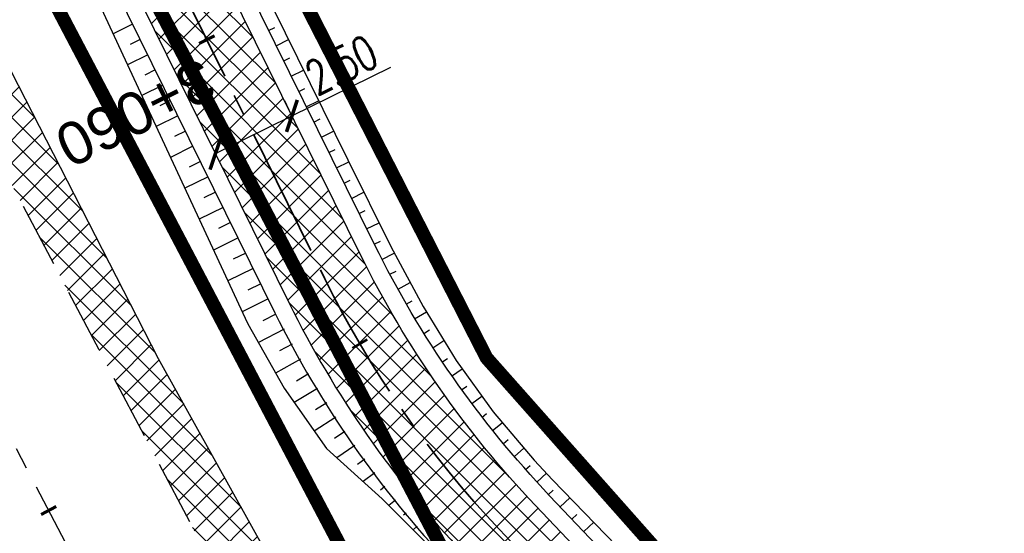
# Model space of a CAD drawing. Header units: metres. Extents: x 7529682 to 7533751, y 5721195 to 5727842.
# Tile 68 of 210: x 7531137 to 7531166, y 5725082 to 5725097. Entities that reach past the tile are written whole.
import ezdxf

# ---------------------------------------------------------------- set-up
doc = ezdxf.new("R2010")
doc.units = ezdxf.units.M
doc.header["$PDMODE"] = 1
doc.header["$PDSIZE"] = 0.3
for name, pattern in [('817-dzialki-09-05-04$0$HIDDEN', [0.375, 0.25, -0.125]), ('ACAD_ISO05W100', [33, 24, -3, 0, -3, 0, -3]), ('CENTER', [50.8, 31.75, -6.35, 6.35, -6.35]), ('CENTER2', [28.575, 19.05, -3.175, 3.175, -3.175]), ('HIDDEN', [9.525, 6.35, -3.175])]:
    doc.linetypes.add(name, pattern=pattern)
for name, color, linetype in [('C-DROGI-SYTUACJA', 7, 'Continuous'), ('C-DROGI-SYTUACJA-ETYKIETY', 7, 'Continuous'), ('D-hatch-pobocza', 131, 'Continuous'), ('D-pobocza', 60, 'Continuous'), ('D-rowy', 160, 'Continuous'), ('D-skarpa', 2, 'Continuous'), ('D-skarpa-kreskowanie', 2, 'Continuous'), ('D-wymiary', 1, 'Continuous')]:
    doc.layers.add(name, color=color, linetype=linetype)
for name, color, linetype, lineweight, true_color in [('D-ewidencja-numery', 7, 'Continuous', 50, 0x40ff00), ('D-hatch-ciag-pieszo-rowerowy', 7, 'Continuous', 13, 0xff9f80), ('D-LR-etap-III', 7, '817-dzialki-09-05-04$0$HIDDEN', 50, 0x00008f)]:
    doc.layers.add(name, color=color, linetype=linetype, lineweight=lineweight, true_color=true_color)
for name, color, linetype, lineweight in [('D-krawędzie', 3, 'Continuous', 30), ('D-obrzeża', 2, 'Continuous', 30), ('D-otw-geotechniczne-opis', 7, 'Continuous', 30), ('D-oś', 10, 'CENTER', 30), ('D-pas-drogowy', 7, 'ACAD_ISO05W100', 50)]:
    doc.layers.add(name, color=color, linetype=linetype, lineweight=lineweight)
doc.layers.add('poprzeczki', color=7, linetype='Continuous', true_color=0x0000c7)
doc.styles.add('2mm08', font='arial.ttf', dxfattribs={"width": 0.8})
doc.styles.add('DIMTEXT', font='simplex.shx', dxfattribs={"width": 0.7})
doc.styles.get("Standard").update_dxf_attribs({"font": 'arial.ttf'})
doc.dimstyles.new('500', dxfattribs={"dimtxt": 1, "dimasz": 0.7, "dimexe": 0.2, "dimexo": 0.5, "dimgap": 0.2, "dimtad": 1, "dimrnd": 0.005, "dimzin": 0, "dimdsep": 46, "dimtxsty": 'DIMTEXT', "dimblk": 'ARCHTICK', "dimcen": 0, "dimclrd": 256, "dimclre": 256, "dimclrt": 2, "dimadec": 5, "dimazin": 0, "dimtfac": 1, "dimtofl": 0, "dimtmove": 0, "dimatfit": 3, "dimfxl": 1, "dimtolj": 1, "dimtzin": 0, "dimlwd": -1, "dimlwe": -1, "dimarcsym": 0})
pattern_1 = [(45, (0, 0), (-0.33675960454, 0.33675960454), []), (135, (0, 0), (-0.33675960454, -0.33675960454), [])]

# ---------------------------------------------------------------- blocks, each defined once
blk = doc.blocks.new('AeccTickLine')
at = {"color": 0, "linetype": 'ByBlock', "lineweight": -2}
blk.add_line((0, 1), (0, -1), dxfattribs=at)
blk = doc.blocks.new('_ArchTick')
at = {"color": 0, "linetype": 'ByBlock', "const_width": 0.15}
blk.add_lwpolyline([(-0.5, -0.5), (0.5, 0.5)], dxfattribs=at)
blk = doc.blocks.new('*D101')
at = {"layer": 'D-wymiary', "linetype": 'ByBlock', "transparency": 16777216}
for p, q in [((7531145.116, 5725093.822), (7531148.015, 5725095.254)), ((7531144.895, 5725094.271), (7531145.028, 5725094.002)), ((7531142.87, 5725092.713), (7531145.116, 5725093.822)), ((7531142.648, 5725093.162), (7531142.781, 5725092.893))]:
    blk.add_line(p, q, dxfattribs=at)
at = {"layer": 'Defpoints', "color": 0, "linetype": 'ByBlock', "transparency": 16777216}
for p in [(7531145.116, 5725093.822), (7531145.116, 5725093.822), (7531142.87, 5725092.713)]:
    blk.add_point(p, dxfattribs=at)
at = {"layer": 'D-wymiary', "linetype": 'ByBlock', "transparency": 16777216, "xscale": 0.6999999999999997, "yscale": 0.6999999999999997, "zscale": 0.6999999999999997}
for p, rotation in [((7531145.116, 5725093.822), 26.27274680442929), ((7531142.87, 5725092.713), 206.2727468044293)]:
    blk.add_blockref('_ArchTick', p, dxfattribs=dict(at, rotation=rotation))
at = {"layer": 'D-wymiary', "color": 2, "linetype": 'ByBlock', "transparency": 16777216, "insert": (7531146.57, 5725095.321), "char_height": 1, "attachment_point": 5, "rotation": 26.2727, "style": 'DIMTEXT'}
blk.add_mtext('\\A1;2.50', dxfattribs=at)

msp = doc.modelspace()

# ---------------------------------------------------------------- hatches: boundary and pattern name
at = {"layer": 'D-hatch-ciag-pieszo-rowerowy'}
h = msp.add_hatch(dxfattribs=at)
h.set_pattern_fill('ANSI37', color=256, scale=0.15, style=0)
h.set_pattern_definition(pattern_1)
h.paths.add_polyline_path([(7531118.165, 5725142.897), (7531117.077, 5725142.282), (7531130.341, 5725117.67, -0.009012), (7531135.299, 5725108.06), (7531145.036, 5725088.322, 0.075286), (7531150.171, 5725080.951), (7531151.457, 5725079.596), (7531152.272, 5725080.553), (7531151.217, 5725081.666, -0.075252), (7531146.083, 5725089.033), (7531136.397, 5725108.66, 0.008978), (7531131.457, 5725118.234)])
h.paths.add_polyline_path([(7531119.253, 5725143.512), (7531118.165, 5725142.897), (7531131.457, 5725118.234, -0.008978), (7531136.397, 5725108.66), (7531146.083, 5725089.033, 0.075252), (7531151.217, 5725081.666), (7531152.272, 5725080.553), (7531153.087, 5725081.511), (7531152.262, 5725082.381, -0.075217), (7531147.129, 5725089.744), (7531137.495, 5725109.262, 0.008945), (7531132.573, 5725118.799)])
at = {"layer": 'D-hatch-pobocza'}
h = msp.add_hatch(dxfattribs=at)
h.set_pattern_fill('ANSI37', color=256, scale=0.15, style=0)
h.set_pattern_definition(pattern_1)
h.paths.add_polyline_path([(7531057.01, 5725246.72), (7531044.19, 5725271.11), (7531030.97, 5725296.42), (7531019.37, 5725318.31), (7531007.54, 5725340.71), (7530994.47, 5725365.47), (7530982.58, 5725387.65), (7530971.81, 5725408.22), (7530959.96, 5725430.76), (7530944.54, 5725460.14), (7530935.92, 5725477.07), (7530923.1, 5725500.31), (7530908, 5725529.49), (7530889.658, 5725563.375), (7530889.586, 5725561.257), (7530918.172, 5725507.178), (7530950.163, 5725446.305), (7530993.419, 5725364.265), (7531022.766, 5725308.719), (7531053.81, 5725249.872), (7531081.166, 5725197.875), (7531103.902, 5725154.541), (7531128.123, 5725108.448), (7531149.321, 5725068.209), (7531151.44, 5725067.36), (7531152.004, 5725067.286), (7531141.2, 5725086.69), (7531129.87, 5725108.78), (7531118.46, 5725130.11), (7531107.39, 5725151.39), (7531095.36, 5725174.01), (7531083.61, 5725196.49), (7531071.56, 5725218.8)])

# ---------------------------------------------------------------- linework, layer by layer
at = {"layer": 'C-DROGI-SYTUACJA', "color": 10, "linetype": 'CENTER2', "lineweight": 35, "ltscale": 0.2}
msp.add_lwpolyline([(7531022.845, 5725323.708), (7531032.808, 5725305.571, -0.004228), (7531035.213, 5725301.104), (7531059.944, 5725254.223, -0.004401), (7531062.366, 5725249.531), (7531071.709, 5725231.04, 0.004122), (7531073.975, 5725226.644), (7531073.975, 5725226.644), (7531087.383, 5725201.158), (7531110.122, 5725157.821), (7531131.457, 5725118.234, -0.008978), (7531136.397, 5725108.66), (7531146.083, 5725089.033, 0.075252), (7531151.217, 5725081.666), (7531154.313, 5725078.4, -0.068936), (7531156.869, 5725074.83), (7531166.993, 5725055.55, -0.068732)], format="xyb", dxfattribs=at)
at = {"layer": 'D-ewidencja-numery', "color": 12, "ltscale": 15, "true_color": 0xc70000}
msp.add_lwpolyline([(7530900.952, 5725579.946), (7530904.81, 5725571.977), (7530903.682, 5725568.566), (7530908.901, 5725558.845), (7530910.252, 5725545.672), (7530912.873, 5725538.646), (7530945.278, 5725478.464), (7530959.692, 5725450.246), (7531002.827, 5725368.192), (7531044.704, 5725290.314), (7531064.099, 5725253.213), (7531083.01, 5725216.678), (7531113.013, 5725158.466), (7531137.364, 5725113.071), (7531150.831, 5725086.712), (7531159.746, 5725076.641), (7531166.31, 5725074.58), (7531172.29, 5725062.58)], dxfattribs=at)
at = {"layer": 'D-krawędzie', "linetype": 'HIDDEN', "ltscale": 0.3, "flags": 128}
msp.add_lwpolyline([(7530572.01, 5726166.06), (7530620.381, 5726072.761), (7530641.555, 5726032.008), (7530660.961, 5725995.07), (7530689.128, 5725941.54), (7530707.336, 5725907.032), (7530725.256, 5725873.093), (7530743.97, 5725837.654), (7530770.527, 5725787.119), (7530787.864, 5725754.267), (7530809.898, 5725712.542), (7530824.739, 5725684.389), (7530840.856, 5725653.693), (7530860.675, 5725616.154), (7530865.283, 5725607.394), (7530878.05, 5725583.08), (7530918.172, 5725507.178), (7530950.163, 5725446.305), (7530993.419, 5725364.265), (7531022.766, 5725308.719), (7531053.81, 5725249.872), (7531081.166, 5725197.875), (7531103.902, 5725154.541), (7531128.123, 5725108.448), (7531149.3, 5725068.25), (7531167.38, 5725033.767), (7531197.165, 5724976.988), (7531228.151, 5724918.034), (7531253.153, 5724870.491), (7531286.796, 5724806.654), (7531306.74, 5724768.665), (7531335.094, 5724714.652), (7531357.319, 5724672.439), (7531373.645, 5724641.454), (7531392.162, 5724605.999), (7531418.48, 5724555.853), (7531439.727, 5724515.582), (7531468.399, 5724461.077), (7531491.782, 5724416.528), (7531531.99, 5724339.833), (7531557.227, 5724291.659), (7531569.852, 5724267.577), (7531591.376, 5724226.548), (7531610.004, 5724191.103), (7531616.883, 5724177.999), (7531629.985, 5724153.025), (7531641.007, 5724132.022), (7531664.906, 5724087.617), (7531677.644, 5724064.786), (7531683.112, 5724054.988), (7531686.753, 5724048.18), (7531695.448, 5724031.697), (7531703.749, 5724015.917), (7531709.214, 5724005.514), (7531719.389, 5723986.147), (7531726.295, 5723973), (7531732.741, 5723960.736), (7531735.13, 5723956.19)], dxfattribs=at)
at = {"layer": 'D-LR-etap-III', "ltscale": 10, "flags": 128}
msp.add_lwpolyline([(7531750.474, 5723895.103, 0.4, 0.4, 0), (7531750.505, 5723895.13, 0.4, 0.4, 0), (7531682.71, 5724022.92, 0.4, 0.4, 0), (7531619.177, 5724147.204, 0.4, 0.4, 0), (7531592.309, 5724198.489, 0.4, 0.4, 0), (7531553.264, 5724272.919, 0.4, 0.4, 0), (7531504.02, 5724366.79, 0.4, 0.4, 0), (7531482.09, 5724407.62, 0.4, 0.4, 0), (7531412.35, 5724541.183, 0.4, 0.4, 0), (7531388.464, 5724586.93, 0.4, 0.4, 0), (7531345.12, 5724669.94, 0.4, 0.4, 0), (7531127.66, 5725081.67, 0.4, 0.4, 0), (7531059.253, 5725211.041, 0.4, 0.4, 0), (7531008.007, 5725307.954, 0.4, 0.4, 0), (7530964.182, 5725390.836, 0.4, 0.4, 0), (7530914.557, 5725484.684, 0.4, 0.4, 0), (7530865.243, 5725577.494, 0.4, 0.4, 0), (7530840.085, 5725624.059, 0.4, 0.4, 0), (7530802.56, 5725694.925, 0.4, 0.4, 0), (7530755.54, 5725787.51, 0.4, 0.4, 0), (7530708.718, 5725876.303, 0.4, 0.4, 0), (7530695.12, 5725902.09, 0.4, 0.4, 0), (7530642.914, 5726001.078, 0.4, 0.4, 0), (7530634.935, 5726016.147, 0.4, 0.4, 0), (7530610.82, 5726061.93, 0.4, 0.4, 0), (7530610.82, 5726061.93, 0.4, 0.4, 0), (7530607.21, 5726063.51, 0.4, 0.4, 0), (7530597.42, 5726080.68, 0.4, 0.4, 0), (7530591.16, 5726088.44, 0.4, 0.4, 0), (7530581.28, 5726107.21, 0.4, 0.4, 0), (7530571.29, 5726130.56, 0.4, 0.4, 0), (7530549.555, 5726171.527, 0.4, 0.4, 0), (7530531.014, 5726206.474, 0.4, 0.4, 0), (7530516.461, 5726236.017, 0.4, 0.4, 0), (7530500.799, 5726266.141, 0.4, 0.4, 0), (7530491.35, 5726283.94, 0.4, 0.4, 0), (7530482.4, 5726303.41, 0.4, 0.4, 0), (7530482.4, 5726303.41, 0.4, 0.4, 0), (7530450.41, 5726357.28, 0.4, 0.4, 0), (7530397.759, 5726458.5, 0.4, 0.4, 0), (7530334.708, 5726583.665, 0.4, 0.4, 0), (7530303.939, 5726645.168, 0.4, 0.4, 0), (7530300.51, 5726651.778, 0.4, 0.4, 0), (7530289.214, 5726671.967, 0.4, 0.4, 0), (7530281.54, 5726685.57, 0.4, 0.4, 0), (7530261.371, 5726724.163, 0.4, 0.4, 0), (7530254.03, 5726738.21, 0.4, 0.4, 0), (7530197.22, 5726845.06, 0.4, 0.4, 0), (7530194.71, 5726849.15, 0.4, 0.4, 0), (7530195.92, 5726850.75, 0.4, 0.4, 0), (7530170.547, 5726892.961, 0.4, 0.4, 0), (7530143.175, 5726945.066, 0.4, 0.4, 0), (7530105.06, 5727018.32, 0.4, 0.4, 0), (7530100.06, 5727027.16, 0.4, 0.4, 0), (7530062.319, 5727099.625, 0.4, 0.4, 0), (7530015.379, 5727189.42, 0.4, 0.4, 0), (7529983.208, 5727250.207, 0.4, 0.4, 0), (7529953.284, 5727306.747, 0.4, 0.4, 0), (7529900.671, 5727406.159, 0.4, 0.4, 0), (7529890.63, 5727425.131, 0.4, 0.4, 0), (7529875.155, 5727454.426, 0.4, 0.4, 0), (7529857.56, 5727487.787, 0.4, 0.4, 0), (7529835.194, 5727530.193, 0.4, 0.4, 0), (7529811.741, 5727574.662, 0.4, 0.4, 0), (7529792.102, 5727611.923, 0.4, 0.4, 0), (7529768.066, 5727657.47, 0.4, 0.4, 0), (7529755.211, 5727682.131, 0.4, 0.4, 0), (7529753.31, 5727681.13, 0.4, 0.4, 0), (7529739.21, 5727707.77, 0.4, 0.4, 0), (7529735.395, 5727711.252, 0.4, 0.4, 0), (7529725.42, 5727730.2, 0.4, 0.4, 0), (7529723.55, 5727729.88, 0.4, 0.4, 0), (7529695.567, 5727782.932, 0.4, 0.4, 0), (7529717.68, 5727794.024, 0.4, 0.4, 0), (7529736.275, 5727758.647, 0.4, 0.4, 0), (7529736.275, 5727758.647, 0.4, 0.4, 0), (7529744.511, 5727750.406, 0.4, 0.4, 0), (7529744.511, 5727750.406, 0.4, 0.4, 0), (7529750.283, 5727738.55, 0.4, 0.4, 0), (7529777.109, 5727687.569, 0.4, 0.4, 0), (7529796.515, 5727651.33, 0.4, 0.4, 0), (7529814.938, 5727616.793, 0.4, 0.4, 0), (7529839.007, 5727572.304, 0.4, 0.4, 0), (7529860.618, 5727532.509, 0.4, 0.4, 0), (7529882.349, 5727491.504, 0.4, 0.4, 0), (7529904.865, 5727449.096, 0.4, 0.4, 0), (7529920.747, 5727418.885, 0.4, 0.4, 0), (7529946.677, 5727368.547, 0.4, 0.4, 0), (7529972.025, 5727320.573, 0.4, 0.4, 0), (7529987.74, 5727290.153, 0.4, 0.4, 0), (7529996.497, 5727273.662, 0.4, 0.4, 0), (7530017.541, 5727234.203, 0.4, 0.4, 0), (7530033.054, 5727204.864, 0.4, 0.4, 0), (7530051.623, 5727170.223, 0.4, 0.4, 0), (7530069.277, 5727137.016, 0.4, 0.4, 0), (7530089.385, 5727097.534, 0.4, 0.4, 0), (7530109.713, 5727060.747, 0.4, 0.4, 0), (7530136.77, 5727011.64, 0.4, 0.4, 0), (7530162.447, 5726962.744, 0.4, 0.4, 0), (7530187.674, 5726916.992, 0.4, 0.4, 0), (7530207.821, 5726879.335, 0.4, 0.4, 0), (7530230.626, 5726834.519, 0.4, 0.4, 0), (7530262.288, 5726776.618, 0.4, 0.4, 0), (7530277.51, 5726760.213, 0.4, 0.4, 0), (7530286.037, 5726744.107, 0.4, 0.4, 0), (7530288.097, 5726735.884, 0.4, 0.4, 0), (7530290.394, 5726725.047, 0.4, 0.4, 0), (7530296.177, 5726713.583, 0.4, 0.4, 0), (7530302.726, 5726701.182, 0.4, 0.4, 0), (7530325.685, 5726657.466, 0.4, 0.4, 0), (7530343.244, 5726623.649, 0.4, 0.4, 0), (7530360.23, 5726591.747, 0.4, 0.4, 0), (7530383.209, 5726548.059, 0.4, 0.4, 0), (7530406.018, 5726503.606, 0.4, 0.4, 0), (7530427.465, 5726462.62, 0.4, 0.4, 0), (7530447.928, 5726424.388, 0.4, 0.4, 0), (7530471.127, 5726379.921, 0.4, 0.4, 0), (7530490.501, 5726343.033, 0.4, 0.4, 0), (7530509.499, 5726306.733, 0.4, 0.4, 0), (7530529.89, 5726267.244, 0.4, 0.4, 0), (7530543.852, 5726238.99, 0.4, 0.4, 0), (7530554.809, 5726218.944, 0.4, 0.4, 0), (7530559.027, 5726212.223, 0.4, 0.4, 0), (7530563.061, 5726206.41, 0.4, 0.4, 0), (7530566.934, 5726200.464, 0.4, 0.4, 0), (7530569.771, 5726194.902, 0.4, 0.4, 0), (7530571.473, 5726191.282, 0.4, 0.4, 0), (7530572.839, 5726188.025, 0.4, 0.4, 0), (7530575.295, 5726182.035, 0.4, 0.4, 0), (7530579.737, 5726173.306, 0.4, 0.4, 0), (7530583.3, 5726167.41, 0.4, 0.4, 0), (7530593.4, 5726163.33, 0.4, 0.4, 0), (7530598.618, 5726155.264, 0.4, 0.4, 0), (7530608.258, 5726140.497, 0.4, 0.4, 0), (7530603.27, 5726136.83, 0.4, 0.4, 0), (7530606.53, 5726131.84, 0.4, 0.4, 0), (7530604.239, 5726124.217, 0.4, 0.4, 0), (7530605.847, 5726121.63, 0.4, 0.4, 0), (7530608.972, 5726116.164, 0.4, 0.4, 0), (7530618.114, 5726097.791, 0.4, 0.4, 0), (7530651.213, 5726034.96, 0.4, 0.4, 0), (7530670.244, 5725998.611, 0.4, 0.4, 0), (7530698.075, 5725945.953, 0.4, 0.4, 0), (7530716.506, 5725911.305, 0.4, 0.4, 0), (7530735.223, 5725875.667, 0.4, 0.4, 0), (7530752.504, 5725842.155, 0.4, 0.4, 0), (7530778.311, 5725793.501, 0.4, 0.4, 0), (7530797.5, 5725756.382, 0.4, 0.4, 0), (7530812.519, 5725728.289, 0.4, 0.4, 0), (7530820.039, 5725713.16, 0.4, 0.4, 0), (7530822.422, 5725710.194, 0.4, 0.4, 0), (7530833.155, 5725688.801, 0.4, 0.4, 0), (7530849.629, 5725656.159, 0.4, 0.4, 0), (7530867.983, 5725621.964, 0.4, 0.4, 0), (7530872.63, 5725612.888, 0.4, 0.4, 0), (7530880.354, 5725597.595, 0.4, 0.4, 0), (7530883.839, 5725593.389, 0.4, 0.4, 0), (7530891.782, 5725587.763, 0.4, 0.4, 0), (7530895.039, 5725584.281, 0.4, 0.4, 0), (7530897.034, 5725580.941, 0.4, 0.4, 0), (7530900.952, 5725579.946, 0.4, 0.4, 0), (7530904.81, 5725571.977, 0.4, 0.4, 0), (7530903.682, 5725568.566, 0.4, 0.4, 0), (7530908.901, 5725558.845, 0.4, 0.4, 0), (7530910.252, 5725545.672, 0.4, 0.4, 0), (7530912.873, 5725538.646, 0.4, 0.4, 0), (7530945.278, 5725478.464, 0.4, 0.4, 0), (7530959.692, 5725450.246, 0.4, 0.4, 0), (7531002.827, 5725368.192, 0.4, 0.4, 0), (7531044.704, 5725290.314, 0.4, 0.4, 0), (7531064.099, 5725253.213, 0.4, 0.4, 0), (7531083.01, 5725216.678, 0.4, 0.4, 0), (7531113.013, 5725158.466, 0.4, 0.4, 0), (7531137.364, 5725113.071, 0.4, 0.4, 0), (7531150.831, 5725086.712, 0.4, 0.4, 0), (7531159.746, 5725076.641, 0.4, 0.4, 0), (7531166.31, 5725074.58, 0.4, 0.4, 0), (7531172.29, 5725062.58, 0.4, 0.4, 0), (7531170.59, 5725055.606, 0.4, 0.4, 0), (7531173.733, 5725044.081, 0.4, 0.4, 0), (7531215.342, 5724964.86, 0.4, 0.4, 0), (7531238.054, 5724921.685, 0.4, 0.4, 0), (7531262.39, 5724875.283, 0.4, 0.4, 0), (7531295.587, 5724811.266, 0.4, 0.4, 0), (7531348.488, 5724712.363, 0.4, 0.4, 0), (7531363.741, 5724682.684, 0.4, 0.4, 0), (7531366.987, 5724675.865, 0.4, 0.4, 0), (7531382.541, 5724646.111, 0.4, 0.4, 0), (7531401.299, 5724610.875, 0.4, 0.4, 0), (7531428.965, 5724558.862, 0.4, 0.4, 0), (7531449.111, 5724520.398, 0.4, 0.4, 0), (7531477.293, 5724465.831, 0.4, 0.4, 0), (7531500.996, 5724421.113, 0.4, 0.4, 0), (7531512.122, 5724400.549, 0.4, 0.4, 0), (7531513.782, 5724396.757, 0.4, 0.4, 0), (7531526.32, 5724379.39, 0.4, 0.4, 0), (7531566.784, 5724302.736, 0.4, 0.4, 0), (7531612.277, 5724225.61, 0.4, 0.4, 0), (7531620.493, 5724210.548, 0.4, 0.4, 0), (7531631.578, 5724196.258, 0.4, 0.4, 0), (7531653.484, 5724152.434, 0.4, 0.4, 0), (7531661.151, 5724128.494, 0.4, 0.4, 0), (7531673.881, 5724101.186, 0.4, 0.4, 0), (7531684.691, 5724081.184, 0.4, 0.4, 0), (7531699.212, 5724051.17, 0.4, 0.4, 0), (7531704.034, 5724040.584, 0.4, 0.4, 0), (7531704.034, 5724040.584, 0.4, 0.4, 0), (7531703.913, 5724037.17, 0.4, 0.4, 0), (7531736.42, 5723969.232, 0.4, 0.4, 0), (7531738.285, 5723967.699, 0.4, 0.4, 0), (7531742.181, 5723962.346, 0.4, 0.4, 0), (7531744.286, 5723958.616, 0.4, 0.4, 0), (7531755.393, 5723944.193, 0.4, 0.4, 0), (7531758.69, 5723936.76, 0.4, 0.4, 0), (7531780.08, 5723929.25, 0.4, 0.4, 0), (7531792.612, 5723906.338, 0.4, 0.4, 0), (7531792.612, 5723906.338, 0.4, 0.4, 0), (7531756.962, 5723883.055, 0.4, 0.4, 0), (7531750.46, 5723895.13, 0.4, 0.4, 0), (7531750.46, 5723895.13, 0, 0, 0)], format="xyseb", dxfattribs=at)
at = {"layer": 'D-obrzeża'}
for points in [[(7531164.322, 5725069.743), (7531163.358, 5725071.533), (7531162.183, 5725071.113, -0.373479), (7531159.739, 5725072.063), (7531157.82, 5725075.705, 0.068604), (7531155.434, 5725079.035), (7531152.262, 5725082.381, -0.075217), (7531147.129, 5725089.744), (7531137.495, 5725109.262, 0.008945), (7531132.573, 5725118.799), (7531111.229, 5725158.402), (7531088.49, 5725201.74), (7531075.086, 5725227.216, -0.004122), (7531072.82, 5725231.613), (7531063.477, 5725250.104, 0.004401), (7531061.055, 5725254.796), (7531036.314, 5725301.696, 0.004228), (7531033.909, 5725306.164), (7531023.945, 5725324.301, -0.004067)], [(7531021.744, 5725323.115), (7531031.707, 5725304.978, -0.004228), (7531034.112, 5725300.511), (7531058.833, 5725253.649, -0.004401), (7531061.256, 5725248.957), (7531070.597, 5725230.467, 0.004122), (7531072.864, 5725226.071), (7531086.277, 5725200.577), (7531109.015, 5725157.24), (7531130.341, 5725117.67, -0.009012), (7531135.299, 5725108.06), (7531145.036, 5725088.322, 0.075286), (7531150.171, 5725080.951), (7531153.382, 5725077.565, -0.068604), (7531155.769, 5725074.235), (7531156.913, 5725072.064), (7531159.315, 5725067.483)]]:
    msp.add_lwpolyline(points, format="xyb", dxfattribs=at)
at = {"layer": 'D-oś', "ltscale": 0.1}
msp.add_lwpolyline([(7531164.28, 5725032.142), (7531146.202, 5725066.622), (7531125.026, 5725106.818), (7531100.803, 5725152.914), (7531078.067, 5725196.247), (7531050.713, 5725248.241), (7531019.672, 5725307.084), (7530990.323, 5725362.632), (7530947.066, 5725444.675), (7530915.075, 5725505.546), (7530874.954, 5725581.449)], dxfattribs=at)
at = {"layer": 'D-pas-drogowy', "ltscale": 0.2, "flags": 128}
msp.add_lwpolyline([(7531633.019, 5724182.834, 0.4, 0.4, 0), (7531617.559, 5724211.608, 0.4, 0.4, 0), (7531566.784, 5724302.736, 0.4, 0.4, 0), (7531538.419, 5724356.47, 0.4, 0.4, 0), (7531526.32, 5724379.39, 0.4, 0.4, 0), (7531516.102, 5724393.607, 0.4, 0.4, 0.001485), (7531513.78, 5724396.838, 0.4, 0.4, 0), (7531501.87, 5724413.41, 0.4, 0.4, 0), (7531474.926, 5724464.508, 0.4, 0.4, 0), (7531446.2, 5724518.992, 0.4, 0.4, 0), (7531424.962, 5724559.262, 0.4, 0.4, 0), (7531398.444, 5724609.566, 0.4, 0.4, 0), (7531379.647, 5724645.216, 0.4, 0.4, 0), (7531365.23, 5724672.56, 0.4, 0.4, 0), (7531341.306, 5724717.915, 0.4, 0.4, 0), (7531312.9, 5724771.789, 0.4, 0.4, 0), (7531292.591, 5724810.307, 0.4, 0.4, 0), (7531259.392, 5724873.271, 0.4, 0.4, 0), (7531233.74, 5724921.923, 0.4, 0.4, 0), (7531203.073, 5724980.092, 0.4, 0.4, 0), (7531173.471, 5725036.225, 0.4, 0.4, 0), (7531168.27, 5725046.09, 0.4, 0.4, 0), (7531172.29, 5725062.58, 0.4, 0.4, 0), (7531166.31, 5725074.58, 0.4, 0.4, 0), (7531150.32, 5725079.6, 0.4, 0.4, 0), (7531141.5, 5725096.43, 0.4, 0.4, 0), (7531109.312, 5725157.814, 0.4, 0.4, 0), (7531086.641, 5725201.048, 0.4, 0.4, 0), (7531059.198, 5725253.384, 0.4, 0.4, 0), (7531028.207, 5725312.489, 0.4, 0.4, 0), (7530999.105, 5725367.99, 0.4, 0.4, 0), (7530956.248, 5725449.725, 0.4, 0.4, 0), (7530924.398, 5725510.464, 0.4, 0.4, 0), (7530897.51, 5725561.74, 0.4, 0.4, 0), (7530894.46, 5725566.14, 0.4, 0.4, 0), (7530892.16, 5725570.49, 0.4, 0.4, 0), (7530869.363, 5725613.307, 0.4, 0.4, 0), (7530861.694, 5725627.705, 0.4, 0.4, 0), (7530852.74, 5725644.52, 0.4, 0.4, 0), (7530831.51, 5725684.2, 0.4, 0.4, 0), (7530811.13, 5725722.52, 0.4, 0.4, 0), (7530792.348, 5725757.941, 0.4, 0.4, 0), (7530768.03, 5725803.8, 0.4, 0.4, 0), (7530748.769, 5725840.179, 0.4, 0.4, 0), (7530727.7, 5725879.97, 0.4, 0.4, 0), (7530712.098, 5725909.545, 0.4, 0.4, 0), (7530693.644, 5725944.645, 0.4, 0.4, 0), (7530665.702, 5725997.539, 0.4, 0.4, 0), (7530641.76, 5726042.88, 0.4, 0.4, 0), (7530616.5, 5726091.48, 0.4, 0.4, 0), (7530604.628, 5726114.32, 0.4, 0.4, -0.007763), (7530602.5, 5726118.43, 0.4, 0.4, 0), (7530603.992, 5726123.395, 0.4, 0.4, 0), (7530606.53, 5726131.84, 0.4, 0.4, 0), (7530603.27, 5726136.83, 0.4, 0.4, 0), (7530593.776, 5726151.369, 0.4, 0.4, 0), (7530590.203, 5726156.84, 0.4, 0.4, 0), (7530583.3, 5726167.41, 0.4, 0.4, 0), (7530580.578, 5726170.428, 0.4, 0.4, 0), (7530575.85, 5726175.67, 0.4, 0.4, 0), (7530569.01, 5726186.66, 0.4, 0.4, 0), (7530562.555, 5726199.189, 0.4, 0.4, 0), (7530555.67, 5726211.39, 0.4, 0.4, 0), (7530548.29, 5726224.23, 0.4, 0.4, 0), (7530540.58, 5726237.71, 0.4, 0.4, 0), (7530532.68, 5726252.65, 0.4, 0.4, 0), (7530524.06, 5726269.35, 0.4, 0.4, 0), (7530502.82, 5726309.91, 0.4, 0.4, 0), (7530488.83, 5726336.63, 0.4, 0.4, 0), (7530466.03, 5726380.16, 0.4, 0.4, 0), (7530438.47, 5726432.77, 0.4, 0.4, 0), (7530424.53, 5726459.09, 0.4, 0.4, 0), (7530401.63, 5726502.97, 0.4, 0.4, 0), (7530383.38, 5726538.06, 0.4, 0.4, 0), (7530353.97, 5726593.52, 0.4, 0.4, 0), (7530338.47, 5726622.74, 0.4, 0.4, 0), (7530322.01, 5726653.88, 0.4, 0.4, 0), (7530297.54, 5726700.33, 0.4, 0.4, 0), (7530287.38, 5726719.6, 0.4, 0.4, 0), (7530285.95, 5726722.316, 0.4, 0.4, 0), (7530280.26, 5726733.12, 0.4, 0.4, 0), (7530266.73, 5726758.74, 0.4, 0.4, 0), (7530260.42, 5726770.47, 0.4, 0.4, 0), (7530253.25, 5726783.82, 0.4, 0.4, 0), (7530244.95, 5726799.33, 0.4, 0.4, 0), (7530239.39, 5726808.49, 0.4, 0.4, 0), (7530238.29, 5726807.9, 0.4, 0.4, 0), (7530218.11, 5726850.67, 0.4, 0.4, 0), (7530175.907, 5726928.168, 0.4, 0.4, 0), (7530096.68, 5727076.15, 0.4, 0.4, 0), (7530094.68, 5727079.89, 0.4, 0.4, 0), (7530064.597, 5727135.523, 0.4, 0.4, 0), (7530046.731, 5727168.892, 0.4, 0.4, 0), (7530025.803, 5727208.461, 0.4, 0.4, 0), (7530012.847, 5727232.979, 0.4, 0.4, 0), (7529994.15, 5727268.45, 0.4, 0.4, 0), (7529981.671, 5727291.93, 0.4, 0.4, 0), (7529949.89, 5727351.73, 0.4, 0.4, 0), (7529924.75, 5727399.03, 0.4, 0.4, 0), (7529915.516, 5727417.1, 0.4, 0.4, 0), (7529885.83, 5727475.19, 0.4, 0.4, 0), (7529862.56, 5727519.97, 0.4, 0.4, 0), (7529852.985, 5727538.191, 0.4, 0.4, 0), (7529836.513, 5727569.511, 0.4, 0.4, 0), (7529815.369, 5727609.141, 0.4, 0.4, 0), (7529792.795, 5727651.247, 0.4, 0.4, 0), (7529774.199, 5727685.858, 0.4, 0.4, 0), (7529746.966, 5727736.059, 0.4, 0.4, 0), (7529733.92, 5727757.62, 0.4, 0.4, 0), (7529708.607, 5727806.389, 0.4, 0.4, 0), (7529688.492, 5727796.345, 0.4, 0.4, 0), (7529723.55, 5727729.88, 0.4, 0.4, 0), (7529725.42, 5727730.2, 0.4, 0.4, 0), (7529735.38, 5727711.28, 0.4, 0.4, 0), (7529739.21, 5727707.77, 0.4, 0.4, 0), (7529753.31, 5727681.13, 0.4, 0.4, 0), (7529755.178, 5727682.114, 0.4, 0.4, 0), (7529792.102, 5727611.923, 0.4, 0.4, 0), (7529811.741, 5727574.662, 0.4, 0.4, 0), (7529835.194, 5727530.193, 0.4, 0.4, 0), (7529857.56, 5727487.787, 0.4, 0.4, 0), (7529875.155, 5727454.426, 0.4, 0.4, 0), (7529890.63, 5727425.131, 0.4, 0.4, 0), (7529900.671, 5727406.159, 0.4, 0.4, 0), (7529953.284, 5727306.747, 0.4, 0.4, 0), (7529983.208, 5727250.207, 0.4, 0.4, 0), (7530015.379, 5727189.42, 0.4, 0.4, 0), (7530062.319, 5727099.625, 0.4, 0.4, 0), (7530100.06, 5727027.16, 0.4, 0.4, 0), (7530105.06, 5727018.32, 0.4, 0.4, 0), (7530143.175, 5726945.066, 0.4, 0.4, 0), (7530170.547, 5726892.961, 0.4, 0.4, 0), (7530195.92, 5726850.75, 0.4, 0.4, 0), (7530194.71, 5726849.15, 0.4, 0.4, 0), (7530197.22, 5726845.06, 0.4, 0.4, 0), (7530254.03, 5726738.21, 0.4, 0.4, 0), (7530261.371, 5726724.163, 0.4, 0.4, 0), (7530281.54, 5726685.57, 0.4, 0.4, 0), (7530289.214, 5726671.967, 0.4, 0.4, 0), (7530300.51, 5726651.778, 0.4, 0.4, 0), (7530303.939, 5726645.168, 0.4, 0.4, 0), (7530334.708, 5726583.665, 0.4, 0.4, 0), (7530397.759, 5726458.5, 0.4, 0.4, 0), (7530450.41, 5726357.28, 0.4, 0.4, 0), (7530482.4, 5726303.41, 0.4, 0.4, 0), (7530483.688, 5726301.003, 0.4, 0.4, 0), (7530491.35, 5726283.94, 0.4, 0.4, 0), (7530512.67, 5726243.78, 0.4, 0.4, 0), (7530529.43, 5726209.46, 0.4, 0.4, 0), (7530571.29, 5726130.56, 0.4, 0.4, 0), (7530581.28, 5726107.21, 0.4, 0.4, 0), (7530591.16, 5726088.44, 0.4, 0.4, 0), (7530597.42, 5726080.68, 0.4, 0.4, 0), (7530607.21, 5726063.51, 0.4, 0.4, 0), (7530610.82, 5726061.93, 0.4, 0.4, 0), (7530634.935, 5726016.147, 0.4, 0.4, 0), (7530642.914, 5726001.078, 0.4, 0.4, 0), (7530695.12, 5725902.09, 0.4, 0.4, 0), (7530708.718, 5725876.303, 0.4, 0.4, 0), (7530755.54, 5725787.51, 0.4, 0.4, 0), (7530802.56, 5725694.925, 0.4, 0.4, 0), (7530840.085, 5725624.059, 0.4, 0.4, 0), (7530865.243, 5725577.494, 0.4, 0.4, 0), (7530914.557, 5725484.684, 0.4, 0.4, 0), (7530964.182, 5725390.836, 0.4, 0.4, 0), (7531008.007, 5725307.954, 0.4, 0.4, 0), (7531059.253, 5725211.041, 0.4, 0.4, 0), (7531127.66, 5725081.67, 0.4, 0.4, 0), (7531345.12, 5724669.94, 0.4, 0.4, 0), (7531388.464, 5724586.93, 0.4, 0.4, 0), (7531412.35, 5724541.183, 0.4, 0.4, 0), (7531482.09, 5724407.62, 0.4, 0.4, 0), (7531504.02, 5724366.79, 0.4, 0.4, 0), (7531519.374, 5724337.52, 0.4, 0.4, 0), (7531563.749, 5724252.932, 0.4, 0.4, 0), (7531602.175, 5724179.681, 0.4, 0.4, 0), (7531619.177, 5724147.204, 0.4, 0.4, 0), (7531625.038, 5724135.635, 0.4, 0.4, 0), (7531656.796, 5724073.316, 0.4, 0.4, 0), (7531675.12, 5724037.36, 0.4, 0.4, 0), (7531682.71, 5724022.92, 0.4, 0.4, 0), (7531705.565, 5723979.811, 0.4, 0.4, 0), (7531736.606, 5723921.262, 0.4, 0.4, 0), (7531750.46, 5723895.13, 0.4, 0.4, 0), (7531740.77, 5723886.56, 0.4, 0.4, 0), (7531732.86, 5723885, 0.4, 0.4, 0), (7531722.18, 5723887.77, 0.4, 0.4, 0), (7531729.87, 5723862.17, 0.4, 0.4, 0), (7531742.92, 5723861.93, 0.4, 0.4, 0), (7531763.71, 5723859.52, 0.4, 0.4, 0), (7531768.42, 5723854.12, 0.4, 0.4, 0), (7531787.42, 5723817.97, 0.4, 0.4, 0), (7531795.57, 5723809.82, 0.4, 0.4, 0), (7531816.347, 5723819.85, 0.4, 0.4, 0), (7531816.347, 5723819.85, 0.4, 0.4, 0), (7531805.06, 5723843.23, 0.4, 0.4, 0), (7531803.61, 5723886.23, 0.4, 0.4, 0), (7531803.61, 5723886.23, 0.4, 0.4, 0), (7531780.08, 5723929.25, 0.4, 0.4, 0), (7531758.69, 5723936.76, 0.4, 0.4, 0), (7531749.359, 5723946.412, 0.4, 0.4, 0), (7531742.71, 5723953.29, 0.4, 0.4, 0), (7531735.177, 5723967.878, 0.4, 0.4, 0), (7531722.37, 5723992.68, 0.4, 0.4, 0), (7531705.042, 5724030.886, 0.4, 0.4, 0), (7531699.47, 5724043.17, 0.4, 0.4, 0), (7531692.69, 5724058.11, 0.4, 0.4, 0), (7531679.672, 5724084.017, 0.4, 0.4, 0), (7531674.55, 5724094.21, 0.4, 0.4, 0), (7531666.633, 5724114.003, 0.4, 0.4, 0), (7531649, 5724153.82, 0.4, 0.4, 0), (7531641.49, 5724149.34, 0.4, 0.4, 0), (7531626.04, 5724179.34, 0.4, 0.4, 0), (7531633.03, 5724182.84, 0, 0, 0)], format="xyseb", dxfattribs=at)
at = {"layer": 'D-pobocza'}
msp.add_lwpolyline([(7531149.321, 5725068.209), (7531151.44, 5725067.36), (7531152.004, 5725067.286), (7531141.2, 5725086.69), (7531129.87, 5725108.78), (7531118.46, 5725130.11), (7531107.39, 5725151.39), (7531095.36, 5725174.01), (7531083.61, 5725196.49), (7531071.56, 5725218.8), (7531057.01, 5725246.72), (7531044.19, 5725271.11), (7531030.97, 5725296.42), (7531019.37, 5725318.31), (7531007.54, 5725340.71), (7530994.47, 5725365.47), (7530982.58, 5725387.65), (7530971.81, 5725408.22), (7530959.96, 5725430.76), (7530944.54, 5725460.14), (7530935.92, 5725477.07), (7530923.1, 5725500.31), (7530908, 5725529.49), (7530889.658, 5725563.375)], dxfattribs=at)
for points in [[(7531164.779, 5725069.951), (7531163.594, 5725072.149), (7531162.014, 5725071.583, -0.373479), (7531160.181, 5725072.296), (7531158.231, 5725075.999, 0.068604), (7531155.844, 5725079.329), (7531152.68, 5725082.666, -0.075201), (7531147.548, 5725090.028), (7531137.931, 5725109.508, 0.008929), (7531133.017, 5725119.028), (7531111.671, 5725158.634), (7531088.933, 5725201.972), (7531075.531, 5725227.446, -0.004122), (7531073.264, 5725231.842), (7531063.921, 5725250.334, 0.004401), (7531061.499, 5725255.026), (7531036.754, 5725301.933, 0.004228), (7531034.349, 5725306.401), (7531024.385, 5725324.538, -0.004067)], [(7531021.304, 5725322.878), (7531031.267, 5725304.741, -0.004228), (7531033.672, 5725300.274), (7531058.389, 5725253.42, -0.004401), (7531060.811, 5725248.728), (7531070.153, 5725230.238, 0.004122), (7531072.42, 5725225.841), (7531085.834, 5725200.344), (7531108.572, 5725157.008), (7531129.895, 5725117.444, -0.009025), (7531134.86, 5725107.82), (7531144.617, 5725088.038, 0.075299), (7531149.753, 5725080.666), (7531152.972, 5725077.271, -0.068604), (7531155.359, 5725073.941), (7531156.471, 5725071.831), (7531158.836, 5725067.319)]]:
    msp.add_lwpolyline(points, format="xyb", dxfattribs=at)
at = {"layer": 'D-rowy', "linetype": 'HIDDEN', "ltscale": 0.1, "const_width": 0.4, "flags": 128}
msp.add_lwpolyline([(7531149.9, 5725074.79), (7531149.9, 5725074.79), (7531138.641, 5725096.214), (7531118.877, 5725133.871), (7531109.577, 5725151.722), (7531096.948, 5725175.106), (7531083.449, 5725201.131), (7531075.375, 5725216.126), (7531058.983, 5725247.129), (7531038.532, 5725286.309), (7531017.626, 5725325.254), (7530968.704, 5725418.289), (7530946.218, 5725461.539)], dxfattribs=at)
at = {"layer": 'D-skarpa', "linetype": 'Continuous'}
for points in [[(7531138.108, 5725100.027), (7531143.743, 5725087.878), (7531143.819, 5725087.717), (7531144.888, 5725085.825), (7531146.133, 5725084.048), (7531147.762, 5725082.576), (7531149.273, 5725081.065), (7531149.9, 5725080.418), (7531152.066, 5725078.129), (7531152.984, 5725077.14), (7531153.367, 5725076.71), (7531154.456, 5725075.314), (7531155.304, 5725074.008), (7531155.886, 5725072.887), (7531157.238, 5725070.228), (7531158.699, 5725067.282)], [(7531144.543, 5725097.011), (7531146.758, 5725092.529), (7531148.022, 5725089.99), (7531148.09, 5725089.854), (7531148.967, 5725088.218), (7531149.941, 5725086.637), (7531151.02, 5725085.124), (7531152.224, 5725083.709), (7531152.765, 5725083.135), (7531154.96, 5725080.874), (7531155.898, 5725079.903), (7531156.392, 5725079.354), (7531157.769, 5725077.548), (7531158.778, 5725075.832), (7531159.308, 5725074.684), (7531160.59, 5725071.988), (7531160.721, 5725071.719)]]:
    msp.add_lwpolyline(points, dxfattribs=at)
at = {"layer": 'D-skarpa-kreskowanie', "linetype": 'Continuous'}
for p, q in [((7531140.439, 5725096.515, 107.935), (7531139.868, 5725096.233, 107.51)), ((7531144.432, 5725096.333, 108.065), (7531144.612, 5725096.421, 107.931)), ((7531140.66, 5725096.067, 107.935), (7531140.369, 5725095.923, 107.719)), ((7531144.653, 5725095.884, 108.065), (7531145.012, 5725096.062, 107.798)), ((7531140.881, 5725095.618, 107.935), (7531140.289, 5725095.326, 107.494)), ((7531144.875, 5725095.436, 108.065), (7531145.054, 5725095.525, 107.931)), ((7531141.103, 5725095.17, 107.935), (7531140.801, 5725095.021, 107.711)), ((7531145.096, 5725094.987, 108.065), (7531145.455, 5725095.165, 107.797)), ((7531141.324, 5725094.722, 107.935), (7531140.71, 5725094.419, 107.478)), ((7531145.317, 5725094.539, 108.065), (7531145.497, 5725094.628, 107.931)), ((7531141.545, 5725094.273, 107.935), (7531141.233, 5725094.119, 107.702)), ((7531145.538, 5725094.091, 108.065), (7531145.898, 5725094.268, 107.797)), ((7531141.767, 5725093.825, 107.935), (7531141.131, 5725093.511, 107.462)), ((7531145.76, 5725093.642, 108.065), (7531145.94, 5725093.731, 107.931)), ((7531141.988, 5725093.377, 107.935), (7531141.664, 5725093.217, 107.694)), ((7531145.981, 5725093.194, 108.065), (7531146.341, 5725093.372, 107.797)), ((7531142.209, 5725092.928, 107.935), (7531141.551, 5725092.604, 107.446)), ((7531146.202, 5725092.746, 108.065), (7531146.382, 5725092.835, 107.931)), ((7531142.43, 5725092.48, 107.935), (7531142.096, 5725092.315, 107.686)), ((7531146.423, 5725092.297, 108.065), (7531146.784, 5725092.475, 107.796)), ((7531142.652, 5725092.031, 107.935), (7531141.972, 5725091.696, 107.43)), ((7531146.645, 5725091.849, 108.064), (7531146.826, 5725091.938, 107.93)), ((7531142.873, 5725091.583, 107.935), (7531142.528, 5725091.413, 107.678)), ((7531146.866, 5725091.4, 108.064), (7531147.23, 5725091.58, 107.794)), ((7531143.094, 5725091.135, 107.935), (7531142.393, 5725090.789, 107.413)), ((7531147.087, 5725090.952, 108.064), (7531147.27, 5725091.042, 107.928)), ((7531143.315, 5725090.686, 107.935), (7531142.96, 5725090.511, 107.67)), ((7531147.308, 5725090.504, 108.064), (7531147.676, 5725090.685, 107.791)), ((7531143.537, 5725090.238, 107.934), (7531142.814, 5725089.881, 107.397)), ((7531147.53, 5725090.055, 108.064), (7531147.714, 5725090.146, 107.927)), ((7531143.758, 5725089.79, 107.934), (7531143.391, 5725089.609, 107.662)), ((7531147.754, 5725089.608, 108.064), (7531148.122, 5725089.794, 107.789)), ((7531143.979, 5725089.341, 107.934), (7531143.235, 5725088.974, 107.381)), ((7531147.992, 5725089.169, 108.064), (7531148.174, 5725089.264, 107.928)), ((7531144.2, 5725088.893, 107.934), (7531143.823, 5725088.706, 107.654)), ((7531148.231, 5725088.729, 108.064), (7531148.588, 5725088.925, 107.792)), ((7531144.422, 5725088.444, 107.934), (7531143.656, 5725088.066, 107.365)), ((7531148.469, 5725088.29, 108.064), (7531148.645, 5725088.391, 107.929)), ((7531144.647, 5725087.998, 107.934), (7531144.263, 5725087.804, 107.647)), ((7531148.718, 5725087.857, 108.064), (7531149.063, 5725088.062, 107.796)), ((7531144.886, 5725087.559, 107.934), (7531144.132, 5725087.163, 107.366)), ((7531148.986, 5725087.434, 108.064), (7531149.154, 5725087.538, 107.932)), ((7531145.124, 5725087.119, 107.934), (7531144.754, 5725086.918, 107.653)), ((7531149.253, 5725087.012, 108.064), (7531149.58, 5725087.223, 107.804)), ((7531145.363, 5725086.68, 107.934), (7531144.637, 5725086.269, 107.378)), ((7531149.52, 5725086.589, 108.064), (7531149.679, 5725086.696, 107.936)), ((7531145.602, 5725086.241, 107.934), (7531145.246, 5725086.032, 107.659)), ((7531149.804, 5725086.178, 108.064), (7531150.114, 5725086.394, 107.812)), ((7531150.099, 5725085.774, 108.064), (7531150.25, 5725085.883, 107.94)), ((7531145.869, 5725085.818, 107.934), (7531145.185, 5725085.402, 107.4)), ((7531150.394, 5725085.37, 108.064), (7531150.687, 5725085.59, 107.819)), ((7531146.136, 5725085.395, 107.934), (7531145.808, 5725085.188, 107.675)), ((7531150.688, 5725084.966, 108.064), (7531150.831, 5725085.077, 107.943)), ((7531146.403, 5725084.973, 107.934), (7531145.773, 5725084.562, 107.432)), ((7531151.005, 5725084.58, 108.064), (7531151.289, 5725084.808, 107.821)), ((7531146.67, 5725084.55, 107.934), (7531146.369, 5725084.347, 107.691)), ((7531146.959, 5725084.142, 107.934), (7531146.434, 5725083.776, 107.507)), ((7531151.326, 5725084.196, 108.064), (7531151.467, 5725084.314, 107.941)), ((7531151.647, 5725083.813, 108.064), (7531151.928, 5725084.057, 107.816)), ((7531147.254, 5725083.738, 107.934), (7531147.038, 5725083.582, 107.756)), ((7531151.97, 5725083.431, 108.064), (7531152.109, 5725083.556, 107.938)), ((7531147.549, 5725083.334, 107.934), (7531147.206, 5725083.079, 107.649)), ((7531152.308, 5725083.063, 108.064), (7531152.588, 5725083.323, 107.809)), ((7531147.843, 5725082.931, 107.934), (7531147.716, 5725082.832, 107.826)), ((7531152.65, 5725082.698, 108.064), (7531152.79, 5725082.831, 107.935)), ((7531148.152, 5725082.538, 107.934), (7531147.956, 5725082.382, 107.767)), ((7531152.994, 5725082.335, 108.064), (7531153.279, 5725082.605, 107.802)), ((7531148.473, 5725082.154, 107.934), (7531148.394, 5725082.089, 107.865)), ((7531153.338, 5725081.972, 108.064), (7531153.483, 5725082.109, 107.931)), ((7531153.682, 5725081.609, 108.063), (7531153.976, 5725081.888, 107.794)), ((7531148.794, 5725081.771, 107.934), (7531148.671, 5725081.667, 107.826))]:
    msp.add_line(p, q, dxfattribs=at)

# ---------------------------------------------------------------- block references
at = {"layer": 'C-DROGI-SYTUACJA-ETYKIETY', "color": 2, "linetype": 'Continuous', "lineweight": 60, "xscale": 0.25, "yscale": 0.25, "zscale": 0.25, "rotation": 297.7806942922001}
msp.add_blockref('AeccTickLine', (7531137.977, 5725082.234), dxfattribs=at)
at = {"layer": 'poprzeczki', "color": 2, "linetype": 'Continuous', "lineweight": 60}
for p, xscale, yscale, zscale, rotation in [((7531142.615, 5725096.06), 0.2499999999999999, 0.2499999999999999, 0.2499999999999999, 296.2649129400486), ((7531147.109, 5725087.129), 0.25, 0.25, 0.25, 300.3977818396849)]:
    msp.add_blockref('AeccTickLine', p, dxfattribs=dict(at, xscale=xscale, yscale=yscale, zscale=zscale, rotation=rotation))

# ---------------------------------------------------------------- texts
at = {"layer": 'C-DROGI-SYTUACJA-ETYKIETY', "color": 2}
msp.add_text('3+060', height=1.25, rotation=206.2649, dxfattribs=at).set_placement((7531142.445, 5725095.558))
at = {"layer": 'D-otw-geotechniczne-opis', "linetype": 'Continuous', "insert": (7531183.904, 5725086.312), "char_height": 1.25, "attachment_point": 4, "rotation": 207.7048, "style": '2mm08'}
msp.add_mtext('Otwór geologiczny nr OG-3.11\\Pkm 3+088.16', dxfattribs=at)

# ---------------------------------------------------------------- dimensions: what is measured, and where the dimension line sits
at = {"layer": 'D-wymiary', "linetype": 'ByBlock'}
dim = msp.add_aligned_dim(p1=(7531142.87, 5725092.713), p2=(7531145.116, 5725093.822), distance=0, text='2.50', dimstyle='500', dxfattribs=at)
dim.commit()
dim.dimension.update_dxf_attribs({"geometry": '*D101', "text_midpoint": (7531146.57, 5725095.321)})

doc.saveas('drawing.dxf')
